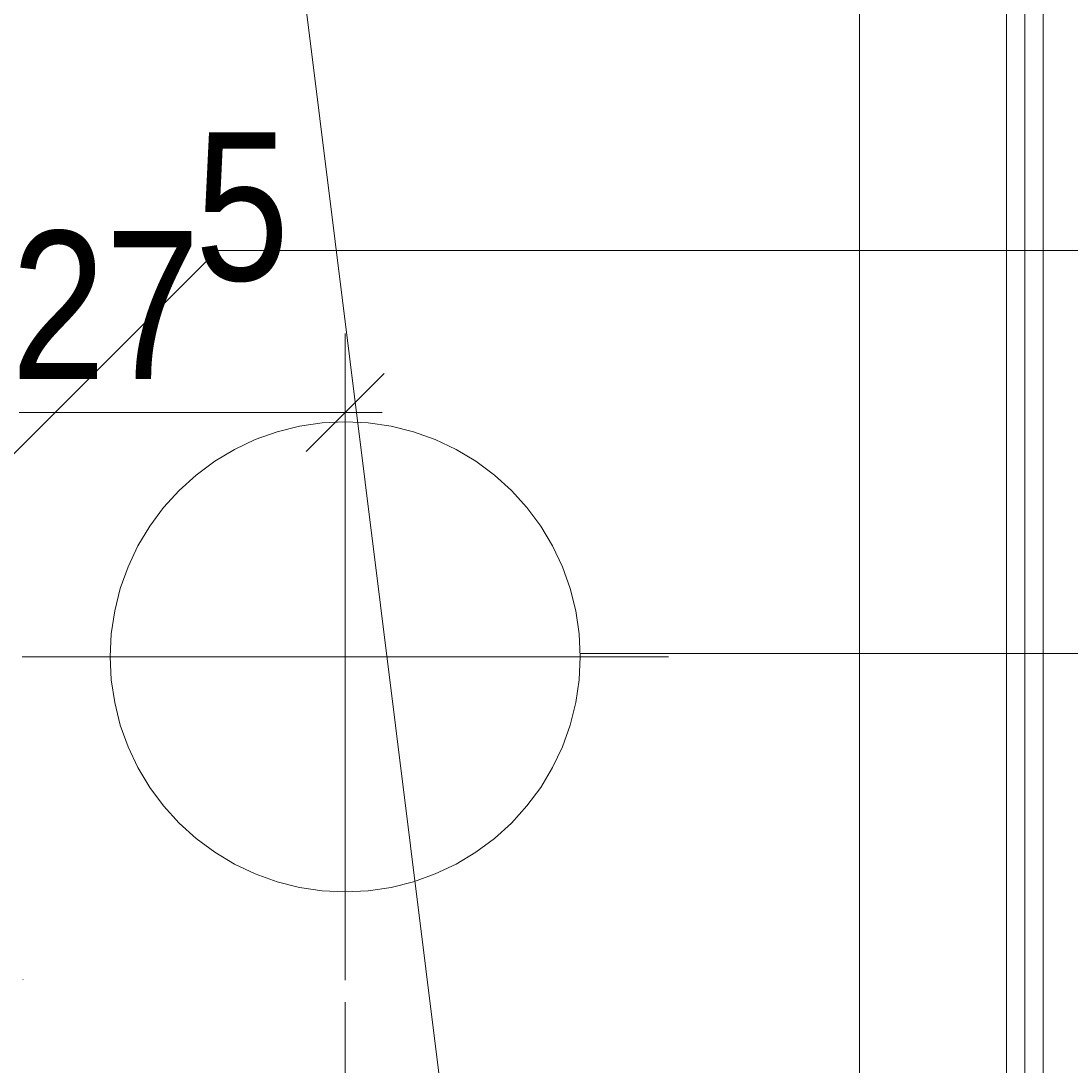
# Model space of a CAD drawing. Extents: x -620 to 300, y 62 to 1162.
# Tile 61 of 93: x -453 to -438, y 672 to 686. Entities that reach past the tile are written whole.
import ezdxf
from ezdxf.lldxf.tags import DXFTag

# ---------------------------------------------------------------- set-up
doc = ezdxf.new("R2010")
doc.units = 0
doc.layers.get('0').update_dxf_attribs({"lineweight": 13})
for name, color, linetype, lineweight, true_color in [('00 -Bauelemente -Dämmung innen', 7, 'Continuous', 9, 0xff7fe6), ('00 -Bauelemente -Gipskarton', 7, 'Continuous', 9, 0xff7fe6), ('30 -34 Innenwände- 11 Durchbruch', 4, 'Continuous', 9, 0x00ffff), ('30 -34 Innenwände- 2 nichttragend', 7, 'Continuous', 18, 0xff7fe6), ('30 -35 Decken- 11 Durchbruch', 5, 'Continuous', 15, 0x0000ff), ('70 -72 Beschriftung- 1 Beschriftung allgemein', 7, 'Continuous', 9, 0xff6633), ('70 -76 Bemaßung- 2 Allgemein', 9, 'Continuous', 5, 0x808080)]:
    doc.layers.add(name, color=color, linetype=linetype, lineweight=lineweight, true_color=true_color)
doc.styles.get("Standard").update_dxf_attribs({"font": 'ARIALN.TTF'})
tags = doc.linetypes.add('fein_strichliert-A06G94JU8I', pattern=[4, 1, -2, 1]).pattern_tags.tags
tags[8:9] = [DXFTag(74, 4), DXFTag(75, 0), DXFTag(340, '0'), DXFTag(46, 0.0), DXFTag(50, 0.0), DXFTag(44, 0.0), DXFTag(45, 0.0)]
tags[6:7] = [DXFTag(74, 4), DXFTag(75, 0), DXFTag(340, '0'), DXFTag(46, 0.0), DXFTag(50, 0.0), DXFTag(44, 0.0), DXFTag(45, 0.0)]
tags[4:5] = [DXFTag(74, 4), DXFTag(75, 0), DXFTag(340, '0'), DXFTag(46, 0.0), DXFTag(50, 0.0), DXFTag(44, 0.0), DXFTag(45, 0.0)]

# ---------------------------------------------------------------- blocks, each defined once
blk = doc.blocks.new('Referenz-A06G94JV8I')
at = {"layer": '00 -Bauelemente -Dämmung innen', "color": 0, "linetype": 'Continuous', "lineweight": -2, "ltscale": 0.13}
for p, q in [((-441.177, 613.614), (-441.177, 775.814)), ((-439.177, 611.614), (-439.177, 775.814))]:
    blk.add_line(p, q, dxfattribs=at)
at = {"layer": '00 -Bauelemente -Gipskarton', "color": 0, "linetype": 'Continuous', "lineweight": -2, "ltscale": 0.13}
for p, q in [((-439.177, 611.614), (-439.177, 775.814)), ((-438.927, 611.364), (-438.927, 775.564)), ((-438.677, 611.114), (-438.677, 775.314))]:
    blk.add_line(p, q, dxfattribs=at)
at = {"layer": '30 -34 Innenwände- 11 Durchbruch', "color": 0, "linetype": 'Continuous', "lineweight": -2, "ltscale": 0.13}
for p in [(-453.677, 679.15), (-400.985, 682.904)]:
    blk.add_line(p, (-449.923, 682.904), dxfattribs=at)
at = {"layer": '30 -34 Innenwände- 2 nichttragend', "color": 0, "linetype": 'Continuous', "lineweight": -2, "ltscale": 0.13}
for p, q in [((-441.177, 613.614), (-441.177, 775.814)), ((-438.677, 611.114), (-438.677, 775.314))]:
    blk.add_line(p, q, dxfattribs=at)
at = {"layer": '30 -35 Decken- 11 Durchbruch', "color": 0, "linetype": 'fein_strichliert-A06G94JU8I', "lineweight": -2, "ltscale": 0.13}
for p, q in [((-448.177, 681.772), (-448.177, 672.972)), ((-452.577, 677.372), (-443.777, 677.372)), ((-448.177, 672.672), (-448.177, 663.872))]:
    blk.add_line(p, q, dxfattribs=at)
at = {"layer": '30 -35 Decken- 11 Durchbruch', "color": 0, "linetype": 'Continuous', "lineweight": -2, "ltscale": 0.13}
for p, q in [((-448.802, 680.511), (-448.491, 680.557)), ((-448.491, 680.557), (-448.177, 680.572)), ((-448.177, 680.572), (-447.864, 680.557)), ((-447.864, 680.557), (-447.553, 680.511)), ((-449.402, 680.328), (-449.106, 680.434)), ((-449.106, 680.434), (-448.802, 680.511)), ((-447.553, 680.511), (-447.248, 680.434)), ((-447.248, 680.434), (-446.953, 680.328)), ((-449.686, 680.194), (-449.402, 680.328)), ((-446.953, 680.328), (-446.669, 680.194)), ((-449.955, 680.033), (-449.686, 680.194)), ((-446.669, 680.194), (-446.4, 680.033)), ((-450.207, 679.846), (-449.955, 680.033)), ((-446.4, 680.033), (-446.147, 679.846)), ((-450.44, 679.635), (-450.207, 679.846)), ((-446.147, 679.846), (-445.915, 679.635)), ((-450.651, 679.402), (-450.44, 679.635)), ((-445.915, 679.635), (-445.704, 679.402)), ((-450.838, 679.15), (-450.651, 679.402)), ((-445.704, 679.402), (-445.517, 679.15)), ((-451, 678.881), (-450.838, 679.15)), ((-445.517, 679.15), (-445.355, 678.881)), ((-451.134, 678.597), (-451, 678.881)), ((-445.355, 678.881), (-445.221, 678.597)), ((-451.24, 678.301), (-451.134, 678.597)), ((-445.221, 678.597), (-445.115, 678.301)), ((-451.316, 677.996), (-451.24, 678.301)), ((-445.115, 678.301), (-445.039, 677.996)), ((-451.362, 677.686), (-451.316, 677.996)), ((-445.039, 677.996), (-444.993, 677.686)), ((-451.377, 677.372), (-451.362, 677.686)), ((-444.993, 677.686), (-444.977, 677.372)), ((-444.98, 677.418), (-421.76, 677.418)), ((-451.362, 677.058), (-451.377, 677.372)), ((-444.977, 677.372), (-444.993, 677.058)), ((-451.316, 676.748), (-451.362, 677.058)), ((-444.993, 677.058), (-445.039, 676.748)), ((-451.24, 676.443), (-451.316, 676.748)), ((-445.039, 676.748), (-445.115, 676.443)), ((-451.134, 676.147), (-451.24, 676.443)), ((-445.115, 676.443), (-445.221, 676.147)), ((-451, 675.864), (-451.134, 676.147)), ((-445.221, 676.147), (-445.355, 675.864)), ((-450.838, 675.594), (-451, 675.864)), ((-445.355, 675.864), (-445.517, 675.594)), ((-450.651, 675.342), (-450.838, 675.594)), ((-445.517, 675.594), (-445.704, 675.342)), ((-450.44, 675.109), (-450.651, 675.342)), ((-445.704, 675.342), (-445.915, 675.109)), ((-450.207, 674.898), (-450.44, 675.109)), ((-445.915, 675.109), (-446.147, 674.898)), ((-449.955, 674.711), (-450.207, 674.898)), ((-446.147, 674.898), (-446.4, 674.711)), ((-449.686, 674.55), (-449.955, 674.711)), ((-446.4, 674.711), (-446.669, 674.55)), ((-449.402, 674.416), (-449.686, 674.55)), ((-446.669, 674.55), (-446.953, 674.416)), ((-449.106, 674.31), (-449.402, 674.416)), ((-446.953, 674.416), (-447.248, 674.31)), ((-448.802, 674.234), (-449.106, 674.31)), ((-447.248, 674.31), (-447.553, 674.234)), ((-448.491, 674.187), (-448.802, 674.234)), ((-448.177, 674.172), (-448.491, 674.187)), ((-447.864, 674.187), (-448.177, 674.172)), ((-447.553, 674.234), (-447.864, 674.187))]:
    blk.add_line(p, q, dxfattribs=at)
at = {"layer": '70 -72 Beschriftung- 1 Beschriftung allgemein', "color": 0, "linetype": 'fein_strichliert-A06G94JU8I', "lineweight": -2, "ltscale": 0.13}
blk.add_line((-438.677, 605.614), (-460.177, 778.314), dxfattribs=at)
at = {"layer": '70 -76 Bemaßung- 2 Allgemein', "color": 0, "linetype": 'Continuous', "lineweight": -2, "ltscale": 0.13}
for p, q in [((-448.177, 680.372), (-448.177, 681.698)), ((-447.647, 681.228), (-448.708, 680.167)), ((-449.238, 680.698), (-452.617, 680.698)), ((-447.677, 680.698), (-449.238, 680.698))]:
    blk.add_line(p, q, dxfattribs=at)
at = {"layer": '30 -35 Decken- 11 Durchbruch', "color": 0, "linetype": 'ByBlock', "lineweight": -2, "ltscale": 0.13, "insert": (-452.577, 672.976), "char_height": 0.0036, "attachment_point": 1}
for s in ['{\\fArial Narrow;prm5_value}', '{\\fArial Narrow;prm6_name}', '{\\fArial Narrow;prm5_type}', '{\\fArial Narrow;prm1_name}', '{\\fArial Narrow;prm4_name}', '{\\fArial Narrow;prm4_value}', '{\\fArial Narrow;IFC_UUID}', '{\\fArial Narrow;prm2_name}', '{\\fArial Narrow;prm3_type}', '{\\fArial Narrow;prm2_value}', '{\\fArial Narrow;instanceID}', '{\\fArial Narrow;prm0_value}', '{\\fArial Narrow;prm1_type}', '{\\fArial Narrow;prm3_name}', '{\\fArial Narrow;prm3_value}', '{\\fArial Narrow;prm1_value}', '{\\fArial Narrow;prm0_name}', '{\\fArial Narrow;prm0_type}', '{\\fArial Narrow;prm2_type}', '{\\fArial Narrow;prm4_type}', '{\\fArial Narrow;prm6_type}', '{\\fArial Narrow;prm6_value}', '{\\fArial Narrow;prm7_type}', '{\\fArial Narrow;prm7_value}', '{\\fArial Narrow;prm7_name}', '{\\fArial Narrow;prm5_name}']:
    blk.add_mtext(s, dxfattribs=at)
at = {"layer": '70 -76 Bemaßung- 2 Allgemein', "color": 0, "linetype": 'Continuous', "lineweight": -2, "ltscale": 0.13, "char_height": 2.01377, "attachment_point": 1}
for s, insert in [('{\\fArial Narrow;5}', (-450.223, 684.509)), ('{\\fArial Narrow;27}', (-452.725, 683.166))]:
    blk.add_mtext(s, dxfattribs=dict(at, insert=insert))

msp = doc.modelspace()

# ---------------------------------------------------------------- block references
at = {"color": 8, "lineweight": 13, "ltscale": 0.13, "true_color": 0x808080}
msp.add_blockref('Referenz-A06G94JV8I', (0, 0), dxfattribs=at)

doc.saveas('drawing.dxf')
